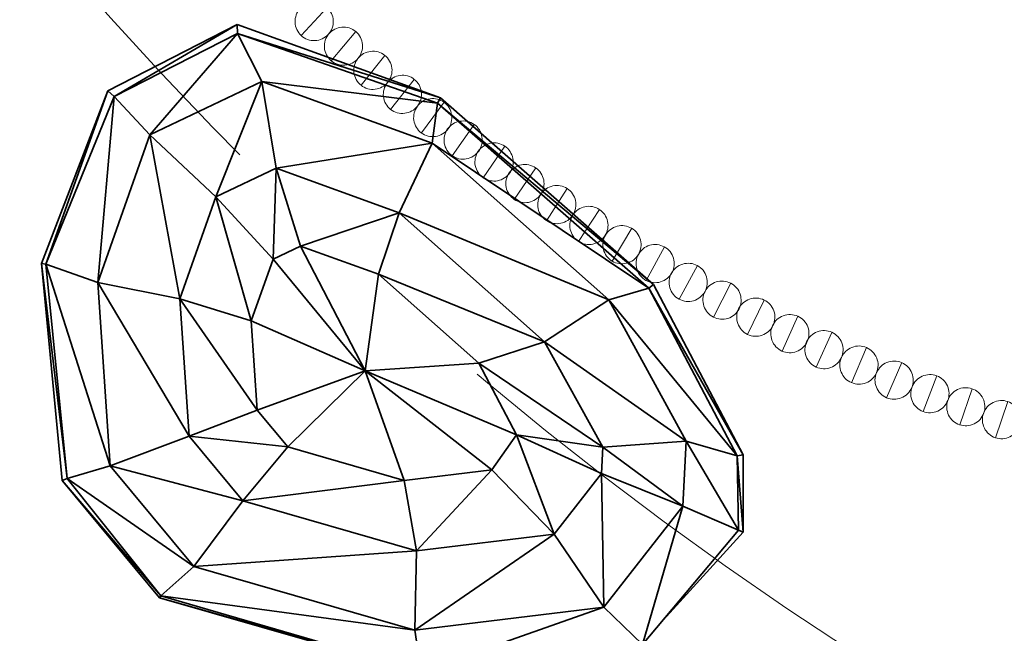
# Model space of a CAD drawing. Header units: millimetres. Extents: x 5 to 415, y 5 to 292.
# Tile 57 of 107: x 264.43 to 277.32, y 151.54 to 159.58. Entities that reach past the tile are written whole.
import ezdxf
from ezdxf.xclip import XClip

# ---------------------------------------------------------------- set-up
doc = ezdxf.new("R2010")
doc.units = ezdxf.units.MM
doc.header["$MEASUREMENT"] = 0
doc.header["$XCLIPFRAME"] = 0
doc.linetypes.add('Discontinu', pattern=[10.583333, 6.35, -4.233333])
for name, color, linetype in [('01-007-DESSINS IMPORTES_GEOMETRE_EXTERNES_XREF', 7, 'Continuous'), ('Nouveau_03-002-REVETEMENT DE FACADE PAREMENT', 7, 'Continuous'), ('Nouveau_07-001-MOBILIER CONTRACTUEL', 7, 'Continuous'), ('Nouveau_10-002-LOCALISATION ET TYPE FAUX PLAFONDS', 7, 'Continuous')]:
    doc.layers.add(name, color=color, linetype=linetype)

# ---------------------------------------------------------------- blocks, each defined once
blk = doc.blocks.new('Dessin_1_1', base_point=(-19.415, 56.033))
at = {"layer": 'Nouveau_03-002-REVETEMENT DE FACADE PAREMENT', "linetype": 'Continuous', "lineweight": 0, "true_color": 0x000000}
h = blk.add_hatch(dxfattribs=at)
h.set_pattern_fill('Cuivre_Bronze_0001', color=18, style=0, pattern_type=2)
h.set_pattern_definition([(47.4, (268.1183, 159.368), (-1.9137, 1.76), []), (47.4, (269.0752, 158.488), (-1.9137, 1.76), [1.95, -0.65])])
h.paths.add_polyline_path([(268.457, 159.736, 0.414214), (268.104, 159.721, 0.414214), (268.118, 159.368, 0.414214), (268.472, 159.383, 0.414214)])
h = blk.add_hatch(dxfattribs=at)
h.set_pattern_fill('Cuivre_Bronze_0001', color=18, style=0, pattern_type=2)
h.set_pattern_definition([(49.69, (268.5087, 159.039), (-1.9826, 1.682), []), (49.69, (269.5, 158.1978), (-1.9826, 1.682), [1.95, -0.65])])
h.paths.add_polyline_path([(268.832, 159.42, 0.414214), (268.48, 159.391, 0.414214), (268.509, 159.039, 0.414214), (268.861, 159.068, 0.414214)])
h = blk.add_hatch(dxfattribs=at)
h.set_pattern_fill('Cuivre_Bronze_0001', color=18, style=0, pattern_type=2)
h.set_pattern_definition([(51.67, (268.9022, 158.7166), (-2.0396, 1.6125), []), (51.67, (269.922, 157.9104), (-2.0396, 1.6125), [1.95, -0.65])])
h.paths.add_polyline_path([(269.212, 159.109, 0.414214), (268.861, 159.068, 0.414214), (268.902, 158.717, 0.414214), (269.253, 158.758, 0.414214)])
h = blk.add_hatch(dxfattribs=at)
h.set_pattern_fill('Cuivre_Bronze_0001', color=18, style=0, pattern_type=2)
h.set_pattern_definition([(51.81, (269.288, 158.4017), (-2.0435, 1.6075), []), (51.81, (270.3096, 157.598), (-2.0435, 1.6075), [1.95, -0.65])])
h.paths.add_polyline_path([(269.597, 158.795, 0.414214), (269.246, 158.753, 0.414214), (269.288, 158.402, 0.414214), (269.639, 158.444, 0.414214)])
h = blk.add_hatch(dxfattribs=at)
h.set_pattern_fill('Cuivre_Bronze_0001', color=18, style=0, pattern_type=2)
h.set_pattern_definition([(53.26, (269.6898, 158.0937), (-2.0836, 1.5552), []), (53.26, (270.7316, 157.3161), (-2.0836, 1.5552), [1.95, -0.65])])
h.paths.add_polyline_path([(269.989, 158.494, 0.414214), (269.639, 158.444, 0.414214), (269.69, 158.094, 0.414214), (270.04, 158.145, 0.414214)])
h = blk.add_hatch(dxfattribs=at)
h.set_pattern_fill('Cuivre_Bronze_0001', color=18, style=0, pattern_type=2)
h.set_pattern_definition([(54.57, (270.0925, 157.7962), (-2.1186, 1.5072), []), (54.57, (271.1518, 157.0426), (-2.1186, 1.5072), [1.95, -0.65])])
h.paths.add_polyline_path([(270.382, 158.204, 0.414214), (270.034, 158.145, 0.414214), (270.092, 157.796, 0.414214), (270.441, 157.855, 0.414214)])
h = blk.add_hatch(dxfattribs=at)
h.set_pattern_fill('Cuivre_Bronze_0001', color=18, style=0, pattern_type=2)
h.set_pattern_definition([(55.82, (270.5007, 157.506), (-2.151, 1.4605), []), (55.82, (271.5762, 156.7758), (-2.151, 1.4605), [1.95, -0.65])])
h.paths.add_polyline_path([(270.782, 157.92, 0.414214), (270.434, 157.853, 0.414214), (270.501, 157.506, 0.414214), (270.848, 157.572, 0.414214)])
h = blk.add_hatch(dxfattribs=at)
h.set_pattern_fill('Cuivre_Bronze_0001', color=18, style=0, pattern_type=2)
h.set_pattern_definition([(55.95, (270.906, 157.223), (-2.154, 1.456), []), (55.95, (271.9831, 156.495), (-2.154, 1.456), [1.95, -0.65])])
h.paths.add_polyline_path([(271.186, 157.637, 0.414214), (270.839, 157.57, 0.414214), (270.906, 157.223, 0.414214), (271.253, 157.29, 0.414214)])
h = blk.add_hatch(dxfattribs=at)
h.set_pattern_fill('Cuivre_Bronze_0001', color=18, style=0, pattern_type=2)
h.set_pattern_definition([(57.08, (271.3275, 156.945), (-2.1824, 1.413), []), (57.08, (272.4187, 156.2384), (-2.1824, 1.413), [1.95, -0.65])])
h.paths.add_polyline_path([(271.599, 157.365, 0.414214), (271.254, 157.291, 0.414214), (271.327, 156.945, 0.414214), (271.673, 157.019, 0.414214)])
h = blk.add_hatch(dxfattribs=at)
h.set_pattern_fill('Cuivre_Bronze_0001', color=18, style=0, pattern_type=2)
h.set_pattern_definition([(57.08, (271.7472, 156.6732), (-2.1824, 1.413), []), (57.08, (272.8384, 155.9666), (-2.1824, 1.413), [1.95, -0.65])])
h.paths.add_polyline_path([(272.019, 157.093, 0.414214), (271.673, 157.019, 0.414214), (271.747, 156.673, 0.414214), (272.093, 156.747, 0.414214)])
h = blk.add_hatch(dxfattribs=at)
h.set_pattern_fill('Cuivre_Bronze_0001', color=18, style=0, pattern_type=2)
h.set_pattern_definition([(59.37, (272.1874, 156.4145), (-2.2372, 1.3247), []), (59.37, (273.306, 155.7522), (-2.2372, 1.3247), [1.95, -0.65])])
h.paths.add_polyline_path([(272.442, 156.845, 0.414214), (272.1, 156.757, 0.414214), (272.187, 156.415, 0.414214), (272.53, 156.502, 0.414214)])
h = blk.add_hatch(dxfattribs=at)
h.set_pattern_fill('Cuivre_Bronze_0001', color=18, style=0, pattern_type=2)
h.set_pattern_definition([(61.35, (272.6294, 156.163), (-2.2817, 1.2465), []), (61.35, (273.7702, 155.5397), (-2.2817, 1.2465), [1.95, -0.65])])
h.paths.add_polyline_path([(272.869, 156.602, 0.414214), (272.53, 156.502, 0.414214), (272.629, 156.163, 0.414214), (272.969, 156.263, 0.414214)])
h = blk.add_hatch(dxfattribs=at)
h.set_pattern_fill('Cuivre_Bronze_0001', color=18, style=0, pattern_type=2)
h.set_pattern_definition([(61.49, (273.0626, 155.9174), (-2.2847, 1.241), []), (61.49, (274.205, 155.297), (-2.2847, 1.241), [1.95, -0.65])])
h.paths.add_polyline_path([(273.301, 156.357, 0.414214), (272.962, 156.256, 0.414214), (273.063, 155.917, 0.414214), (273.402, 156.018, 0.414214)])
h = blk.add_hatch(dxfattribs=at)
h.set_pattern_fill('Cuivre_Bronze_0001', color=18, style=0, pattern_type=2)
h.set_pattern_definition([(62.94, (273.5105, 155.6814), (-2.3155, 1.1826), []), (62.94, (274.6683, 155.09), (-2.3155, 1.1826), [1.95, -0.65])])
h.paths.add_polyline_path([(273.738, 156.127, 0.414214), (273.402, 156.018, 0.414214), (273.511, 155.681, 0.414214), (273.847, 155.79, 0.414214)])
h = blk.add_hatch(dxfattribs=at)
h.set_pattern_fill('Cuivre_Bronze_0001', color=18, style=0, pattern_type=2)
h.set_pattern_definition([(64.25, (273.9575, 155.456), (-2.342, 1.1294), []), (64.25, (275.1285, 154.8912), (-2.342, 1.1294), [1.95, -0.65])])
h.paths.add_polyline_path([(274.175, 155.906, 0.414214), (273.841, 155.79, 0.414214), (273.958, 155.456, 0.414214), (274.291, 155.572, 0.414214)])
h = blk.add_hatch(dxfattribs=at)
h.set_pattern_fill('Cuivre_Bronze_0001', color=18, style=0, pattern_type=2)
h.set_pattern_definition([(65.5, (274.4088, 155.2385), (-2.366, 1.078), []), (65.5, (275.5918, 154.6995), (-2.366, 1.078), [1.95, -0.65])])
h.paths.add_polyline_path([(274.616, 155.693, 0.414214), (274.285, 155.57, 0.414214), (274.409, 155.238, 0.414214), (274.74, 155.362, 0.414214)])
h = blk.add_hatch(dxfattribs=at)
h.set_pattern_fill('Cuivre_Bronze_0001', color=18, style=0, pattern_type=2)
h.set_pattern_definition([(65.63, (274.856, 155.0277), (-2.3683, 1.073), []), (65.63, (276.04, 154.4913), (-2.3683, 1.073), [1.95, -0.65])])
h.paths.add_polyline_path([(275.062, 155.483, 0.414214), (274.731, 155.359, 0.414214), (274.856, 155.028, 0.414214), (275.187, 155.152, 0.414214)])
h = blk.add_hatch(dxfattribs=at)
h.set_pattern_fill('Cuivre_Bronze_0001', color=18, style=0, pattern_type=2)
h.set_pattern_definition([(66.76, (275.318, 154.8244), (-2.389, 1.026), []), (66.76, (276.5126, 154.3114), (-2.389, 1.026), [1.95, -0.65])])
h.paths.add_polyline_path([(275.515, 155.284, 0.414214), (275.187, 155.153, 0.414214), (275.318, 154.824, 0.414214), (275.646, 154.955, 0.414214)])
h = blk.add_hatch(dxfattribs=at)
h.set_pattern_fill('Cuivre_Bronze_0001', color=18, style=0, pattern_type=2)
h.set_pattern_definition([(66.76, (275.7775, 154.627), (-2.389, 1.026), []), (66.76, (276.972, 154.1141), (-2.389, 1.026), [1.95, -0.65])])
h.paths.add_polyline_path([(275.975, 155.087, 0.414214), (275.646, 154.955, 0.414214), (275.778, 154.627, 0.414214), (276.106, 154.758, 0.414214)])
h = blk.add_hatch(dxfattribs=at)
h.set_pattern_fill('Cuivre_Bronze_0001', color=18, style=0, pattern_type=2)
h.set_pattern_definition([(69.05, (276.255, 154.4461), (-2.4281, 0.9296), []), (69.05, (277.469, 153.9813), (-2.4281, 0.9296), [1.95, -0.65])])
h.paths.add_polyline_path([(276.434, 154.913, 0.414214), (276.111, 154.769, 0.414214), (276.255, 154.446, 0.414214), (276.578, 154.59, 0.414214)])
h = blk.add_hatch(dxfattribs=at)
h.set_pattern_fill('Cuivre_Bronze_0001', color=18, style=0, pattern_type=2)
h.set_pattern_definition([(71.03, (276.733, 154.2726), (-2.4588, 0.845), []), (71.03, (277.9624, 153.85), (-2.4588, 0.845), [1.95, -0.65])])
h.paths.add_polyline_path([(276.895, 154.745, 0.414214), (276.578, 154.59, 0.414214), (276.733, 154.273, 0.414214), (277.051, 154.428, 0.414214)])
h = blk.add_hatch(dxfattribs=at)
h.set_pattern_fill('Cuivre_Bronze_0001', color=18, style=0, pattern_type=2)
h.set_pattern_definition([(71.17, (277.2013, 154.1033), (-2.461, 0.839), []), (71.17, (278.4317, 153.6838), (-2.461, 0.839), [1.95, -0.65])])
h.paths.add_polyline_path([(277.363, 154.577, 0.414214), (277.045, 154.421, 0.414214), (277.201, 154.103, 0.414214), (277.519, 154.259, 0.414214)])
at = {"layer": 'Nouveau_03-002-REVETEMENT DE FACADE PAREMENT', "color": 7, "linetype": 'Continuous', "lineweight": 13, "flags": 128}
for points in [[(268.457, 159.736, -0.414214), (268.472, 159.383, -0.414214), (268.118, 159.368, -0.414214), (268.104, 159.721, -0.414214)], [(268.832, 159.42, -0.414214), (268.861, 159.068, -0.414214), (268.509, 159.039, -0.414214), (268.48, 159.391, -0.414214)], [(269.212, 159.109, -0.414214), (269.253, 158.758, -0.414214), (268.902, 158.717, -0.414214), (268.861, 159.068, -0.414214)], [(269.597, 158.795, -0.414214), (269.639, 158.444, -0.414214), (269.288, 158.402, -0.414214), (269.246, 158.753, -0.414214)], [(269.989, 158.494, -0.414214), (270.04, 158.145, -0.414214), (269.69, 158.094, -0.414214), (269.639, 158.444, -0.414214)], [(270.382, 158.204, -0.414214), (270.441, 157.855, -0.414214), (270.092, 157.796, -0.414214), (270.034, 158.145, -0.414214)], [(270.782, 157.92, -0.414214), (270.848, 157.572, -0.414214), (270.501, 157.506, -0.414214), (270.434, 157.853, -0.414214)], [(271.186, 157.637, -0.414214), (271.253, 157.29, -0.414214), (270.906, 157.223, -0.414214), (270.839, 157.57, -0.414214)], [(271.599, 157.365, -0.414214), (271.673, 157.019, -0.414214), (271.327, 156.945, -0.414214), (271.254, 157.291, -0.414214)], [(272.019, 157.093, -0.414214), (272.093, 156.747, -0.414214), (271.747, 156.673, -0.414214), (271.673, 157.019, -0.414214)], [(272.442, 156.845, -0.414214), (272.53, 156.502, -0.414214), (272.187, 156.415, -0.414214), (272.1, 156.757, -0.414214)], [(272.869, 156.602, -0.414214), (272.969, 156.263, -0.414214), (272.629, 156.163, -0.414214), (272.53, 156.502, -0.414214)], [(273.301, 156.357, -0.414214), (273.402, 156.018, -0.414214), (273.063, 155.917, -0.414214), (272.962, 156.256, -0.414214)], [(273.738, 156.127, -0.414214), (273.847, 155.79, -0.414214), (273.511, 155.681, -0.414214), (273.402, 156.018, -0.414214)], [(274.175, 155.906, -0.414214), (274.291, 155.572, -0.414214), (273.958, 155.456, -0.414214), (273.841, 155.79, -0.414214)], [(274.616, 155.693, -0.414214), (274.74, 155.362, -0.414214), (274.409, 155.238, -0.414214), (274.285, 155.57, -0.414214)], [(275.062, 155.483, -0.414214), (275.187, 155.152, -0.414214), (274.856, 155.028, -0.414214), (274.731, 155.359, -0.414214)], [(275.515, 155.284, -0.414214), (275.646, 154.955, -0.414214), (275.318, 154.824, -0.414214), (275.187, 155.153, -0.414214)], [(275.975, 155.087, -0.414214), (276.106, 154.758, -0.414214), (275.778, 154.627, -0.414214), (275.646, 154.955, -0.414214)], [(276.434, 154.913, -0.414214), (276.578, 154.59, -0.414214), (276.255, 154.446, -0.414214), (276.111, 154.769, -0.414214)], [(276.895, 154.745, -0.414214), (277.051, 154.428, -0.414214), (276.733, 154.273, -0.414214), (276.578, 154.59, -0.414214)], [(277.363, 154.577, -0.414214), (277.519, 154.259, -0.414214), (277.201, 154.103, -0.414214), (277.045, 154.421, -0.414214)]]:
    blk.add_lwpolyline(points, format="xyb", close=True, dxfattribs=at)
at = {"layer": 'Nouveau_07-001-MOBILIER CONTRACTUEL', "color": 30, "linetype": 'Continuous', "lineweight": 35}
for p, q in [((267.279, 159.512), (265.586, 158.646)), ((267.279, 159.512), (265.672, 158.571)), ((267.279, 159.512), (267.283, 159.393)), ((269.941, 158.552), (267.279, 159.512)), ((267.283, 159.393), (265.672, 158.571)), ((267.283, 159.393), (266.139, 158.069)), ((267.604, 158.767), (267.283, 159.393)), ((269.941, 158.552), (267.283, 159.393)), ((269.901, 158.485), (267.283, 159.393)), ((267.604, 158.767), (266.139, 158.069)), ((267.604, 158.767), (267.003, 157.257)), ((269.901, 158.485), (267.604, 158.767)), ((269.833, 157.959), (267.604, 158.767)), ((267.789, 157.632), (267.604, 158.767)), ((265.586, 158.646), (264.718, 156.384)), ((264.776, 156.376), (265.586, 158.646)), ((265.672, 158.571), (265.586, 158.646)), ((265.672, 158.571), (264.776, 156.376)), ((265.672, 158.571), (265.457, 156.137)), ((266.139, 158.069), (265.672, 158.571)), ((269.833, 157.959), (269.901, 158.485)), ((269.941, 158.552), (269.901, 158.485)), ((269.901, 158.485), (272.727, 156.111)), ((272.666, 156.062), (269.901, 158.485)), ((272.727, 156.111), (269.941, 158.552)), ((266.139, 158.069), (265.457, 156.137)), ((266.139, 158.069), (266.532, 155.923)), ((267.003, 157.257), (266.139, 158.069)), ((269.833, 157.959), (267.789, 157.632)), ((269.401, 157.047), (269.833, 157.959)), ((269.833, 157.959), (272.666, 156.062)), ((272.142, 155.908), (269.833, 157.959)), ((267.789, 157.632), (267.003, 157.257)), ((267.751, 156.442), (267.789, 157.632)), ((269.401, 157.047), (267.789, 157.632)), ((267.789, 157.632), (268.111, 156.613)), ((267.003, 157.257), (266.532, 155.923)), ((267.003, 157.257), (267.751, 156.442)), ((267.465, 155.632), (267.003, 157.257)), ((268.111, 156.613), (269.401, 157.047)), ((269.129, 156.245), (269.401, 157.047)), ((272.142, 155.908), (269.401, 157.047)), ((271.302, 155.36), (269.401, 157.047)), ((267.751, 156.442), (268.111, 156.613)), ((268.111, 156.613), (269.129, 156.245)), ((268.957, 154.977), (268.111, 156.613)), ((267.465, 155.632), (267.751, 156.442)), ((267.751, 156.442), (268.957, 154.977)), ((264.718, 156.384), (264.776, 156.376)), ((264.718, 156.384), (265.054, 153.569)), ((264.718, 156.384), (264.991, 153.543)), ((265.457, 156.137), (264.776, 156.376)), ((264.776, 156.376), (265.617, 153.736)), ((264.776, 156.376), (265.054, 153.569)), ((269.129, 156.245), (268.957, 154.977)), ((269.129, 156.245), (271.302, 155.36)), ((269.129, 156.245), (270.444, 155.077)), ((265.457, 156.137), (266.651, 154.124)), ((266.532, 155.923), (265.457, 156.137)), ((265.457, 156.137), (265.617, 153.736)), ((272.142, 155.908), (272.666, 156.062)), ((272.666, 156.062), (272.727, 156.111)), ((272.666, 156.062), (273.9, 153.881)), ((273.822, 153.864), (272.666, 156.062)), ((273.9, 153.881), (272.727, 156.111)), ((266.532, 155.923), (267.465, 155.632)), ((266.532, 155.923), (266.651, 154.124)), ((267.542, 154.466), (266.532, 155.923)), ((271.302, 155.36), (272.142, 155.908)), ((273.822, 153.864), (272.142, 155.908)), ((273.154, 154.057), (272.142, 155.908)), ((267.465, 155.632), (268.957, 154.977)), ((267.542, 154.466), (267.465, 155.632)), ((271.302, 155.36), (270.444, 155.077)), ((273.154, 154.057), (271.302, 155.36)), ((272.063, 153.978), (271.302, 155.36)), ((268.957, 154.977), (270.444, 155.077)), ((270.444, 155.077), (272.063, 153.978)), ((270.444, 155.077), (270.937, 154.139)), ((267.542, 154.466), (268.957, 154.977)), ((267.943, 153.985), (268.957, 154.977)), ((268.957, 154.977), (269.466, 153.544)), ((268.957, 154.977), (270.611, 153.683)), ((268.957, 154.977), (270.937, 154.139)), ((266.651, 154.124), (267.542, 154.466)), ((267.943, 153.985), (267.542, 154.466)), ((265.617, 153.736), (266.651, 154.124)), ((266.651, 154.124), (267.943, 153.985)), ((266.651, 154.124), (267.356, 153.279)), ((270.937, 154.139), (270.611, 153.683)), ((270.937, 154.139), (272.063, 153.978)), ((272.046, 153.634), (270.937, 154.139)), ((270.937, 154.139), (271.428, 152.841)), ((267.356, 153.279), (267.943, 153.985)), ((269.466, 153.544), (267.943, 153.985)), ((272.046, 153.634), (272.063, 153.978)), ((272.063, 153.978), (273.154, 154.057)), ((273.113, 153.209), (272.063, 153.978)), ((273.113, 153.209), (273.154, 154.057)), ((273.822, 153.864), (273.154, 154.057)), ((273.84, 152.891), (273.154, 154.057)), ((273.822, 153.864), (273.9, 153.881)), ((273.84, 152.891), (273.822, 153.864)), ((273.9, 152.867), (273.822, 153.864)), ((273.9, 152.867), (273.9, 153.881)), ((265.617, 153.736), (265.054, 153.569)), ((265.617, 153.736), (267.356, 153.279)), ((265.617, 153.736), (266.715, 152.418)), ((270.611, 153.683), (269.466, 153.544)), ((270.611, 153.683), (269.626, 152.621)), ((271.428, 152.841), (270.611, 153.683)), ((271.428, 152.841), (272.046, 153.634)), ((272.076, 151.886), (272.046, 153.634)), ((272.046, 153.634), (273.113, 153.209)), ((265.054, 153.569), (264.991, 153.543)), ((264.991, 153.543), (266.283, 152.035)), ((264.991, 153.543), (266.266, 152.008)), ((265.054, 153.569), (266.715, 152.418)), ((265.054, 153.569), (266.283, 152.035)), ((267.356, 153.279), (269.466, 153.544)), ((269.626, 152.621), (269.466, 153.544)), ((267.356, 153.279), (266.715, 152.418)), ((267.356, 153.279), (269.626, 152.621)), ((272.076, 151.886), (273.113, 153.209)), ((272.584, 151.397), (273.113, 153.209)), ((273.113, 153.209), (273.84, 152.891)), ((269.603, 151.582), (271.428, 152.841)), ((269.626, 152.621), (271.428, 152.841)), ((271.428, 152.841), (272.076, 151.886)), ((272.584, 151.397), (273.84, 152.891)), ((272.81, 151.666), (273.9, 152.867)), ((273.84, 152.891), (273.9, 152.867)), ((266.715, 152.418), (269.626, 152.621)), ((269.626, 152.621), (269.603, 151.582)), ((266.715, 152.418), (266.283, 152.035)), ((266.715, 152.418), (269.603, 151.582)), ((266.283, 152.035), (266.266, 152.008)), ((266.283, 152.035), (269.603, 151.582)), ((266.283, 152.035), (269.689, 151.044)), ((269.689, 151.044), (266.266, 152.008)), ((266.266, 152.008), (269.688, 151.027)), ((269.603, 151.582), (272.076, 151.886)), ((269.689, 151.044), (272.076, 151.886)), ((272.076, 151.886), (272.584, 151.397)), ((269.603, 151.582), (269.689, 151.044))]:
    blk.add_line(p, q, dxfattribs=at)
at = {"layer": 'Nouveau_10-002-LOCALISATION ET TYPE FAUX PLAFONDS', "color": 8, "linetype": 'Discontinu', "lineweight": 5, "flags": 128}
blk.add_lwpolyline([(265.474, 198.905), (265.474, 158.489)], dxfattribs=at)
at = {"layer": 'Nouveau_10-002-LOCALISATION ET TYPE FAUX PLAFONDS', "color": 8, "linetype": 'Discontinu', "lineweight": 5}
blk.add_arc((301.07, 191.228), 47.503, 191.5256, 345.5585, dxfattribs=at)

msp = doc.modelspace()

# ---------------------------------------------------------------- block references
at = {"layer": '01-007-DESSINS IMPORTES_GEOMETRE_EXTERNES_XREF', "color": 7, "linetype": 'Continuous', "lineweight": 20}
ref = msp.add_blockref('Dessin_1_1', (-19.415, 56.033), dxfattribs=at)
XClip(ref).set_block_clipping_path([(11.4338842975, 39.5369897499), (415, 271.6031054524)])

doc.saveas('drawing.dxf')
